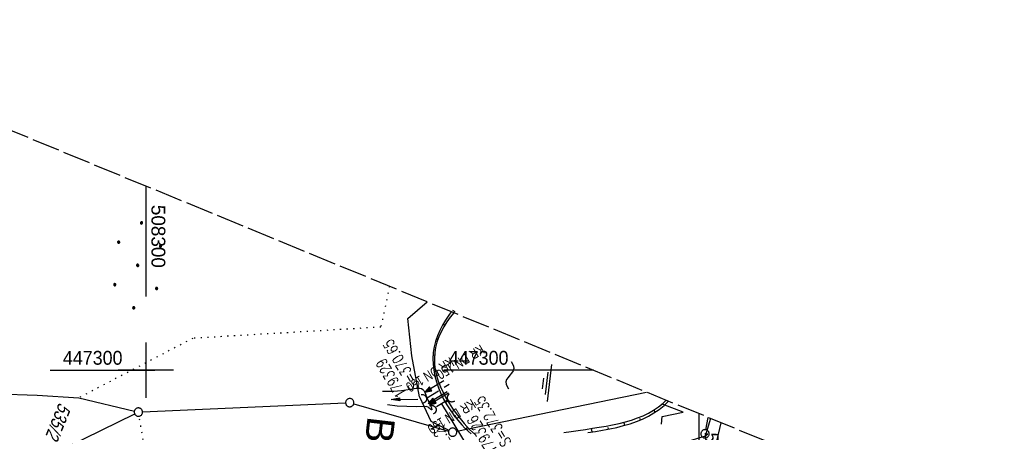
# Model space of a CAD drawing. Extents: x 507875 to 508634, y 446340 to 447363.
# Tile 68 of 71: x 508277 to 508455, y 447289 to 447363. Entities that reach past the tile are written whole.
import ezdxf

# ---------------------------------------------------------------- set-up
doc = ezdxf.new("R2010")
doc.units = 0
doc.header["$LTSCALE"] = 10
doc.header["$MEASUREMENT"] = 0
for name, pattern in [('ACAD_ISO16W100', [73, 15, -6.5, 15, -6.5, 15, -7, 1, -7]), ('AUSGEZOGEN', [0]), ('LT00', [0]), ('LT14', [0.6, 0.5, -0.1]), ('PUNKTX2_STR', [0.6, 0.1, -0.5]), ('STRICHLINIE2', [0.375, 0.25, -0.125])]:
    doc.linetypes.add(name, pattern=pattern)
doc.layers.get('0').update_dxf_attribs({"linetype": 'LT00'})
for name, color, linetype in [('--EK_Halt-Pfeil', 4, 'LT00'), ('--EK_Haltung', 7, 'STRICHLINIE2'), ('--EK_Haltung-Text', 140, 'LT00'), ('--EK_RRB', 181, 'LT00'), ('--EK_RRB_SYMB', 181, 'LT00'), ('--EK_Schacht-Text', 5, 'LT00'), ('--EL_DFK_AB_L', 21, 'LT00'), ('--EL_DFK_AB_P', 7, 'LT00'), ('--EL_Halt-Pfeil', 4, 'LT00'), ('--EL_Haltung', 182, 'STRICHLINIE2'), ('--EL_Haltung-Text', 182, 'LT00'), ('--WASSER_NUTZUNG', 180, 'Continuous'), ('AS_TEXT_A', 152, 'Continuous'), ('BAB-KABEL', 220, 'ACAD_ISO16W100'), ('DFK_AB_L', 21, 'LT00'), ('DFK_AB_P', 7, 'LT00'), ('DFK_FLUR_NR', 250, 'LT00'), ('DFK_GZPKT', 250, 'LT00'), ('DFK_KATASTER', 250, 'LT00'), ('DFK_NUTZUNG', 250, 'LT00'), ('DFK_NUTZUNGSGRENZE', 70, 'PUNKTX2_STR'), ('PFEIL', 140, 'AUSGEZOGEN'), ('V126_BOESCH', 250, 'LT00'), ('V126_BOSCHUNG', 250, 'LT00'), ('V126_GRABEN', 250, 'LT00'), ('V126_RASTER', 250, 'LT00'), ('V126_UK_DURCH', 182, 'LT00'), ('V126_ZAUN', 40, 'LT00'), ('V127_BOESCH', 250, 'LT00'), ('V127_BOSCHUNG', 250, 'LT00'), ('V127_GRABEN', 250, 'LT00'), ('V127_RASTER', 250, 'LT00'), ('V127_UK_DURCH', 182, 'LT00'), ('V127_ZAUN', 40, 'LT00')]:
    doc.layers.add(name, color=color, linetype=linetype)
doc.layers.add('-BLATT_127-RAND', color=7, linetype='LT14', plot=False)
doc.styles.add('Arial', font='ARIAL.TTF')
doc.styles.add('Haltungsbeschriftung', font='ARIAL.TTF', dxfattribs={"width": 0.75})
doc.styles.add('schachtbeschriftung', font='romans.shx', dxfattribs={"width": 0.75, "height": 2})
doc.styles.get("Standard").update_dxf_attribs({"font": 'ARIAL.TTF'})

# ---------------------------------------------------------------- blocks, each defined once
blk = doc.blocks.new('SYMB7010')
at = {"color": 0, "linetype": 'ByBlock'}
for points in [[(-0.031408, 0.499213), (-0.093728, 0.49134), (-0.15457, 0.475719), (-0.212975, 0.452595), (-0.268021, 0.422333), (-0.31884, 0.385411), (-0.36463, 0.342411), (-0.40467, 0.29401), (-0.438329, 0.240973), (-0.465074, 0.184136), (-0.484486, 0.124395), (-0.496256, 0.062692), (-0.5002, 0)], [(-0.5002, 0), (-0.496256, -0.062692), (-0.484486, -0.124395), (-0.465075, -0.184136), (-0.438329, -0.240973), (-0.404671, -0.29401), (-0.36463, -0.342411), (-0.31884, -0.385411), (-0.268021, -0.422333), (-0.212975, -0.452595), (-0.154571, -0.475719), (-0.093728, -0.49134), (-0.031408, -0.499213), (0.031408, -0.499213)], [(0.5002, 0), (0.496256, 0.062692), (0.484485, 0.124395), (0.465074, 0.184136), (0.438329, 0.240973), (0.40467, 0.29401), (0.36463, 0.342411), (0.31884, 0.385411), (0.268021, 0.422333), (0.212975, 0.452595), (0.15457, 0.475719), (0.093728, 0.49134), (0.031408, 0.499213), (-0.031408, 0.499213)], [(0.031408, -0.499213), (0.093728, -0.491341), (0.15457, -0.475719), (0.212975, -0.452595), (0.268021, -0.422333), (0.31884, -0.385411), (0.36463, -0.342411), (0.404671, -0.294011), (0.438329, -0.240974), (0.465075, -0.184136), (0.484486, -0.124395), (0.496256, -0.062692), (0.500201, 0)]]:
    blk.add_lwpolyline(points, dxfattribs=at)
blk = doc.blocks.new('SYMB7222')
at = {"color": 0, "linetype": 'ByBlock'}
blk.add_line((0, 0.185), (-0.11, -0.185), dxfattribs=at)
blk.add_lwpolyline([(0.25, -0.185), (0.11, -0.185), (0, 0.185)], dxfattribs=at)
blk = doc.blocks.new('Ackerland7')
at = {"layer": 'DFK_NUTZUNG', "color": 0, "linetype": 'ByBlock'}
for p, q in [((-4, 3.93), (-4, 3.67)), ((-3.95, 3.63), (-3.95, 3.97)), ((-3.9, 3.99), (-3.9, 3.61)), ((-3.85, 3.6), (-3.85, 4)), ((-3.8, 3.99), (-3.8, 3.61)), ((-3.75, 3.63), (-3.75, 3.97)), ((-3.7, 3.93), (-3.7, 3.67)), ((-3.65, 3.8), (-3.65, 3.8)), ((3.7, 3.93), (3.7, 3.67)), ((3.75, 3.63), (3.75, 3.97)), ((3.8, 3.99), (3.8, 3.61)), ((3.85, 3.6), (3.85, 4)), ((3.9, 3.99), (3.9, 3.61)), ((3.95, 3.63), (3.95, 3.97)), ((4, 3.93), (4, 3.67)), ((4.05, 3.8), (4.05, 3.8)), ((-7.85, 0.13), (-7.85, -0.13)), ((-7.8, -0.17), (-7.8, 0.17)), ((-7.75, 0.19), (-7.75, -0.19)), ((-7.7, -0.2), (-7.7, 0.2)), ((-7.65, 0.19), (-7.65, -0.19)), ((-7.6, -0.17), (-7.6, 0.17)), ((-7.55, 0.13), (-7.55, -0.13)), ((-7.5, 0), (-7.5, 0)), ((-0.15, 0.13), (-0.15, -0.13)), ((-0.1, -0.17), (-0.1, 0.17)), ((-0.05, 0.19), (-0.05, -0.19)), ((0, -0.2), (0, 0.2)), ((0.05, 0.19), (0.05, -0.19)), ((0.1, -0.17), (0.1, 0.17)), ((0.15, 0.13), (0.15, -0.13)), ((0.2, 0), (0.2, 0)), ((7.55, 0.13), (7.55, -0.13)), ((7.6, -0.17), (7.6, 0.17)), ((7.65, 0.19), (7.65, -0.19)), ((7.7, -0.2), (7.7, 0.2)), ((7.75, 0.19), (7.75, -0.19)), ((7.8, -0.17), (7.8, 0.17)), ((7.85, 0.13), (7.85, -0.13)), ((7.9, 0), (7.9, 0)), ((-4, -3.67), (-4, -3.93)), ((-3.95, -3.97), (-3.95, -3.63)), ((-3.9, -3.61), (-3.9, -3.99)), ((-3.85, -4), (-3.85, -3.6)), ((-3.8, -3.61), (-3.8, -3.99)), ((-3.75, -3.97), (-3.75, -3.63)), ((-3.7, -3.67), (-3.7, -3.93)), ((-3.65, -3.8), (-3.65, -3.8)), ((3.7, -3.67), (3.7, -3.93)), ((3.75, -3.97), (3.75, -3.63)), ((3.8, -3.61), (3.8, -3.99)), ((3.85, -4), (3.85, -3.6)), ((3.9, -3.61), (3.9, -3.99)), ((3.95, -3.97), (3.95, -3.63)), ((4, -3.67), (4, -3.93)), ((4.05, -3.8), (4.05, -3.8))]:
    blk.add_line(p, q, dxfattribs=at)
for points in [[(-3.65, 3.8), (-3.67, 3.89), (-3.73, 3.96), (-3.81, 3.99), (-3.89, 3.99), (-3.97, 3.96), (-4.03, 3.89), (-4.05, 3.8), (-4.03, 3.71), (-3.97, 3.64), (-3.89, 3.6), (-3.81, 3.6), (-3.73, 3.64), (-3.67, 3.71), (-3.65, 3.8)], [(4.05, 3.8), (4.03, 3.89), (3.97, 3.96), (3.89, 3.99), (3.81, 3.99), (3.73, 3.96), (3.67, 3.89), (3.65, 3.8), (3.67, 3.71), (3.73, 3.64), (3.81, 3.61), (3.89, 3.61), (3.97, 3.64), (4.03, 3.71), (4.05, 3.8)], [(-7.5, 0), (-7.52, 0.09), (-7.58, 0.16), (-7.66, 0.19), (-7.74, 0.19), (-7.82, 0.16), (-7.88, 0.09), (-7.9, 0)], [(0.2, 0), (0.18, 0.09), (0.12, 0.16), (0.04, 0.19), (-0.04, 0.19), (-0.12, 0.16), (-0.18, 0.09), (-0.2, 0)], [(-0.2, 0), (-0.18, -0.09), (-0.12, -0.16), (-0.04, -0.19), (0.04, -0.19), (0.12, -0.16), (0.18, -0.09), (0.2, 0)], [(7.9, 0), (7.88, 0.09), (7.82, 0.16), (7.74, 0.19), (7.66, 0.19), (7.58, 0.16), (7.52, 0.09), (7.5, 0)], [(7.5, 0), (7.52, -0.09), (7.58, -0.16), (7.66, -0.19), (7.74, -0.19), (7.82, -0.16), (7.88, -0.09), (7.9, 0)], [(-7.9, 0), (-7.88, -0.09), (-7.82, -0.16), (-7.74, -0.19), (-7.66, -0.19), (-7.58, -0.16), (-7.52, -0.09), (-7.5, 0)], [(-3.65, -3.8), (-3.67, -3.71), (-3.73, -3.64), (-3.81, -3.61), (-3.89, -3.61), (-3.97, -3.64), (-4.03, -3.71), (-4.05, -3.8), (-4.03, -3.89), (-3.97, -3.96), (-3.89, -3.99), (-3.81, -3.99), (-3.73, -3.96), (-3.67, -3.89), (-3.65, -3.8)], [(4.05, -3.8), (4.03, -3.71), (3.97, -3.64), (3.89, -3.61), (3.81, -3.61), (3.73, -3.64), (3.67, -3.71), (3.65, -3.8), (3.67, -3.89), (3.73, -3.96), (3.81, -3.99), (3.89, -3.99), (3.97, -3.96), (4.03, -3.89), (4.05, -3.8)]]:
    blk.add_lwpolyline(points, dxfattribs=at)
blk = doc.blocks.new('SYMB0003')
at = {"color": 0, "linetype": 'ByBlock'}
for p, q in [((-0.015712, 0), (0.010166, 0.012015)), ((0, -0.021257), (-0.015712, 0)), ((0.010166, 0.012015), (0, -0.021257))]:
    blk.add_line(p, q, dxfattribs=at)
for points in [[(-0.031395, 0.499013), (-0.093691, 0.491144), (-0.154509, 0.475528), (-0.21289, 0.452414), (-0.267913, 0.422164), (-0.318712, 0.385257), (-0.364484, 0.342274), (-0.404509, 0.293893), (-0.438154, 0.240877), (-0.464888, 0.184062), (-0.484292, 0.124345), (-0.496058, 0.062667), (-0.5, 0)], [(-0.5, 0), (-0.496058, -0.062667), (-0.484292, -0.124345), (-0.464888, -0.184062), (-0.438154, -0.240877), (-0.404509, -0.293893), (-0.364485, -0.342274), (-0.318712, -0.385257), (-0.267914, -0.422164), (-0.21289, -0.452414), (-0.154509, -0.475529), (-0.093691, -0.491144), (-0.031395, -0.499014), (0.031395, -0.499014)], [(0.5, 0), (0.496057, 0.062667), (0.484292, 0.124345), (0.464888, 0.184062), (0.438153, 0.240877), (0.404509, 0.293893), (0.364484, 0.342274), (0.318712, 0.385257), (0.267913, 0.422164), (0.21289, 0.452414), (0.154509, 0.475528), (0.093691, 0.491144), (0.031395, 0.499013), (-0.031395, 0.499013)], [(0.031395, -0.499014), (0.093691, -0.491144), (0.154509, -0.475529), (0.21289, -0.452414), (0.267914, -0.422164), (0.318712, -0.385257), (0.364485, -0.342274), (0.404509, -0.293893), (0.438154, -0.240877), (0.464889, -0.184062), (0.484292, -0.124345), (0.496058, -0.062667), (0.5, 0)]]:
    blk.add_lwpolyline(points, dxfattribs=at)
blk = doc.blocks.new('Pfreil3')
at = {"layer": 'PFEIL'}
blk.add_hatch(color=256, dxfattribs=at).paths.add_polyline_path([(-1.55, 0.27), (-1.55, -0.27), (0, 0)])
for p, q in [((-1.55, 0), (-4.83, 0)), ((-1.55, -0.27), (-1.55, 0.27)), ((-1.55, 0.27), (0, 0)), ((0, 0), (-1.55, -0.27))]:
    blk.add_line(p, q, dxfattribs=at)
blk = doc.blocks.new('SYMB1107')
at = {"color": 0, "linetype": 'ByBlock'}
for points in [[(-0.2, 0), (-0.196157, 0.039018), (-0.184776, 0.076537), (-0.166294, 0.111114), (-0.141421, 0.141421), (-0.111114, 0.166294), (-0.076537, 0.184776), (-0.039018, 0.196157), (0, 0.2)], [(0, 0.2), (0.039018, 0.196157), (0.076537, 0.184776), (0.111114, 0.166294), (0.141421, 0.141421), (0.166294, 0.111114), (0.184776, 0.076537), (0.196157, 0.039018), (0.2, 0)]]:
    blk.add_lwpolyline(points, dxfattribs=at)
blk = doc.blocks.new('SYMB7251')
at = {"color": 0, "linetype": 'ByBlock'}
for points in [[(-0.25, 0), (-0.208333, 0.028889), (-0.166667, 0.051111), (-0.125, 0.06), (-0.083333, 0.051111), (-0.041667, 0.028889), (0, 0)], [(0, 0), (0.041667, -0.028889), (0.083333, -0.051111), (0.125, -0.06), (0.166667, -0.051111), (0.208333, -0.028889), (0.25, 0)]]:
    blk.add_lwpolyline(points, dxfattribs=at)
blk = doc.blocks.new('SYMB0070')
at = {"color": 0, "linetype": 'ByBlock'}
for p, q in [((-0.5, 0), (0.2, 0)), ((0.5, 0), (0.2, 0.1)), ((0.2, 0.1), (0.2, 0)), ((0.468, 0), (0.21, 0.086)), ((0.21, 0.086), (0.21, -0.086)), ((0.21, -0.086), (0.468, 0)), ((0.22, -0.072), (0.437, 0)), ((0.23, -0.058), (0.405, 0)), ((0.24, -0.045), (0.374, 0)), ((0.342, 0), (0.25, 0.031)), ((0.25, 0.031), (0.25, -0.031)), ((0.25, -0.031), (0.342, 0)), ((0.26, -0.017), (0.31, 0)), ((0.27, -0.003), (0.279, 0))]:
    blk.add_line(p, q, dxfattribs=at)
for points in [[(0.2, 0), (0.2, -0.1), (0.5, 0)], [(0.437, 0), (0.22, 0.072), (0.22, -0.072)], [(0.405, 0), (0.23, 0.058), (0.23, -0.058)], [(0.374, 0), (0.24, 0.045), (0.24, -0.045)], [(0.31, 0), (0.26, 0.017), (0.26, -0.017)], [(0.279, 0), (0.27, 0.003), (0.27, -0.003)]]:
    blk.add_lwpolyline(points, dxfattribs=at)
blk = doc.blocks.new('WASSER2')
at = {"layer": '--EK_RRB_SYMB'}
for p, q in [((-0.335, 0), (0.335, 0)), ((-0.191, -0.054), (0.215, -0.054)), ((-0.071, -0.116), (0.123, -0.116))]:
    blk.add_line(p, q, dxfattribs=at)

msp = doc.modelspace()

# ---------------------------------------------------------------- linework, layer by layer
at = {"layer": '--EK_Haltung', "color": 81}
msp.add_line((508350.71, 447294.98), (508354.8, 447297.5), dxfattribs=at)
at = {"layer": '--EK_Haltung'}
msp.add_line((508354.63, 447294.68), (508352.28, 447293.25), dxfattribs=at)
at = {"layer": '--EK_Haltung-Text', "flags": 128}
msp.add_lwpolyline([(508350.76, 447276.44), (508360.53, 447282.34), (508353.46, 447293.97)], dxfattribs=at)
at = {"layer": '--EK_RRB'}
for points in [[(508355.18, 447310.56), (508354.73, 447309.96), (508354.13, 447309.06), (508353.59, 447308.13), (508353.11, 447307.18), (508352.69, 447306.21), (508352.35, 447305.22), (508352.1, 447304.22), (508351.93, 447303.2), (508351.86, 447302.14), (508351.88, 447301.08), (508352, 447300.01), (508352.21, 447298.95), (508352.5, 447297.89), (508352.86, 447296.84), (508353.3, 447295.8), (508353.8, 447294.79), (508354.36, 447293.79), (508354.98, 447292.83), (508355.64, 447291.89), (508356.36, 447290.99), (508357.11, 447290.13), (508357.64, 447289.56), (508358.2, 447289.03), (508358.77, 447288.52)], [(508379.87, 447288.75), (508381.21, 447288.95), (508382.52, 447289.17), (508383.81, 447289.42), (508385.07, 447289.69), (508386.29, 447290), (508387.48, 447290.35), (508388.63, 447290.75), (508389.74, 447291.2), (508390.79, 447291.71), (508391.79, 447292.29), (508392.74, 447292.94), (508393.62, 447293.66), (508394.4, 447294.43), (508394.41, 447294.43)]]:
    msp.add_lwpolyline(points, dxfattribs=at)
at = {"layer": '--EL_DFK_AB_L'}
msp.add_line((508401.17, 447289.27), (508401.58, 447291.48), dxfattribs=at)
at = {"layer": '--EL_Haltung'}
for p, q in [((508350.71, 447294.98), (508354.8, 447297.5)), ((508354.63, 447294.68), (508352.28, 447293.25))]:
    msp.add_line(p, q, dxfattribs=at)
at = {"layer": '-BLATT_127-RAND'}
msp.add_lwpolyline([(508226.91, 447363.29), (507875.2, 446507.77), (508282.15, 446340.47), (508633.86, 447195.99), (508226.91, 447363.29)], dxfattribs=at)
at = {"layer": 'BAB-KABEL', "ltscale": 0.03, "flags": 128}
msp.add_lwpolyline([(508403.91, 447290.53), (508402.03, 447282.82), (508386.1, 447280.45), (508366.68, 447274.03), (508361.37, 447269.7), (508361.66, 447256.67), (508362.44, 447209.01), (508362.58, 447196.37), (508363.06, 447183.59), (508362.05, 447181.3), (508353.7, 447155.98), (508356.39, 447152.75), (508357.89, 447150.94), (508345.99, 447106.96), (508319.98, 447031.32), (508314.89, 447014.99), (508307.5, 446987.6), (508299.95, 446957.55), (508297.33, 446948.16), (508293.93, 446941.35), (508287.31, 446931.65), (508277.45, 446917.5), (508268.65, 446905.43), (508266.72, 446901.97), (508263.92, 446896.05), (508236.79, 446838.25), (508218.67, 446798.75), (508182, 446732.5), (508173.76, 446722.03), (508158.32, 446691.58), (508134.64, 446653.79), (508129.8, 446634.85), (508127.62, 446632.93), (508117.24, 446626.48), (508107.49, 446619.07), (508101.7, 446595.11), (508091.07, 446575.78), (508081, 446555.55), (508070.49, 446543.96), (508052.78, 446538.01), (508053.27, 446532.87), (508054.03, 446526.66), (508053.05, 446512.52), (508031.72, 446493.74), (508025.76, 446492.1), (508020.21, 446489.1), (508016.01, 446486.75), (508018.85, 446477.05), (508018.71, 446455.03), (508018.06, 446449.03)], dxfattribs=at)
at = {"layer": 'DFK_AB_L'}
msp.add_line((508401.17, 447289.27), (508401.58, 447291.48), dxfattribs=at)
at = {"layer": 'DFK_KATASTER'}
for p, q in [((508347.31, 447309.33), (508350.8, 447312.36)), ((508348.05, 447302.58), (508347.31, 447309.33)), ((508349.43, 447295.22), (508348.05, 447302.58)), ((508272.34, 447295.8), (508280.35, 447295.53)), ((508356.15, 447288.98), (508390.43, 447296.07)), ((508280.35, 447295.53), (508287.85, 447295.01)), ((508287.85, 447295.01), (508297.91, 447292.62)), ((508299.39, 447292.48), (508336.08, 447294.11)), ((508349.43, 447295.22), (508351.51, 447290.82)), ((508337.55, 447293.94), (508354.7, 447289.03)), ((508272.09, 447279.5), (508297.97, 447292.12)), ((508351.51, 447290.82), (508354.75, 447289.17))]:
    msp.add_line(p, q, dxfattribs=at)
at = {"layer": 'DFK_NUTZUNGSGRENZE', "ltscale": 0.2}
for p, q in [((508344.01, 447315.15), (508342.45, 447307.79)), ((508342.45, 447307.79), (508308.47, 447305.76)), ((508308.47, 447305.76), (508287.85, 447295.01)), ((508311.8, 447215.28), (508298.77, 447291.71))]:
    msp.add_line(p, q, dxfattribs=at)
at = {"layer": 'V126_BOESCH'}
for points in [[(508355.18, 447310.56), (508354.73, 447309.96), (508354.13, 447309.06), (508353.59, 447308.13), (508353.11, 447307.18), (508352.69, 447306.21), (508352.35, 447305.22), (508352.1, 447304.22), (508351.93, 447303.2), (508351.86, 447302.14), (508351.88, 447301.08), (508352, 447300.01), (508352.21, 447298.95), (508352.5, 447297.89), (508352.86, 447296.84), (508353.3, 447295.8), (508353.8, 447294.79), (508354.36, 447293.79), (508354.98, 447292.83), (508355.64, 447291.89), (508356.36, 447290.99), (508357.11, 447290.13), (508357.64, 447289.56), (508358.2, 447289.03), (508358.77, 447288.52)], [(508355.61, 447310.38), (508354.98, 447309.57), (508354.38, 447308.72), (508353.83, 447307.84), (508353.35, 447306.94), (508352.93, 447306.01), (508352.59, 447305.07), (508352.34, 447304.11), (508352.18, 447303.15), (508352.12, 447302.12), (508352.16, 447301.1), (508352.29, 447300.07), (508352.52, 447299.04), (508352.83, 447298.02), (508353.22, 447297), (508353.68, 447296), (508354.2, 447295.02), (508354.77, 447294.05), (508355.39, 447293.1), (508356.06, 447292.18), (508356.76, 447291.28), (508357.48, 447290.41), (508357.98, 447289.85), (508358.49, 447289.31), (508359.01, 447288.81), (508359.55, 447288.35)], [(508375.54, 447288.77), (508376.84, 447288.96), (508378.13, 447289.15), (508379.41, 447289.33), (508380.67, 447289.52), (508381.91, 447289.71), (508383.14, 447289.92), (508384.33, 447290.15), (508385.5, 447290.41), (508386.64, 447290.69), (508387.74, 447291.02), (508388.81, 447291.39), (508389.83, 447291.8), (508390.81, 447292.28), (508391.74, 447292.81), (508392.62, 447293.41), (508393.45, 447294.08), (508393.99, 447294.6)], [(508379.87, 447288.75), (508381.21, 447288.95), (508382.52, 447289.17), (508383.81, 447289.42), (508385.07, 447289.69), (508386.29, 447290), (508387.48, 447290.35), (508388.63, 447290.75), (508389.74, 447291.2), (508390.79, 447291.71), (508391.79, 447292.29), (508392.74, 447292.94), (508393.62, 447293.66), (508394.4, 447294.43), (508394.41, 447294.43)]]:
    msp.add_lwpolyline(points, dxfattribs=at)
at = {"layer": 'V126_BOSCHUNG'}
for p, q in [((508355.41, 447310.88), (508355.79, 447310.59)), ((508353.73, 447308.37), (508353.89, 447308.29)), ((508352.49, 447305.65), (508352.76, 447305.56)), ((508351.89, 447302.76), (508352.02, 447302.75)), ((508352.04, 447299.8), (508352.34, 447299.85)), ((508352.83, 447296.92), (508353.01, 447296.99)), ((508354.13, 447294.19), (508354.54, 447294.43)), ((508394.35, 447294.37), (508394.2, 447294.51)), ((508392.04, 447292.45), (508391.78, 447292.83)), ((508355.8, 447291.69), (508356, 447291.84)), ((508386.52, 447290.06), (508386.36, 447290.62)), ((508389.38, 447291.05), (508389.27, 447291.29)), ((508357.79, 447289.42), (508358.09, 447289.73)), ((508380.62, 447288.86), (508380.51, 447289.49)), ((508383.59, 447289.37), (508383.52, 447289.68))]:
    msp.add_line(p, q, dxfattribs=at)
at = {"layer": 'V126_GRABEN'}
msp.add_lwpolyline([(508342.76, 447296.2), (508343.42, 447296.2), (508344.09, 447296.21), (508344.78, 447296.23), (508345.48, 447296.27), (508346.2, 447296.34), (508346.95, 447296.44), (508347.74, 447296.58), (508348.11, 447296.65), (508348.49, 447296.73), (508348.85, 447296.78), (508349.2, 447296.8), (508349.51, 447296.78), (508349.8, 447296.7), (508350.04, 447296.54), (508350.2, 447296.35), (508350.33, 447296.11), (508350.45, 447295.84), (508350.55, 447295.56), (508350.65, 447295.29), (508350.8, 447294.94), (508350.96, 447294.62), (508351.13, 447294.31), (508351.29, 447293.98), (508351.44, 447293.61), (508351.58, 447293.2), (508351.61, 447293.07), (508351.64, 447292.95), (508351.64, 447292.87), (508351.59, 447292.84), (508351.49, 447292.9), (508351.35, 447293.02), (508351.18, 447293.17), (508351, 447293.31), (508350.82, 447293.41), (508350.64, 447293.45), (508348.9, 447293.4), (508347.15, 447293.43), (508345.41, 447293.55), (508343.67, 447293.75)], dxfattribs=at)
at = {"layer": 'V126_RASTER'}
for p, q in [((508300, 447305), (508300, 447295)), ((508282.7, 447300), (508301.6, 447300))]:
    msp.add_line(p, q, dxfattribs=at)
at = {"layer": 'V126_ZAUN'}
msp.add_lwpolyline([(508402.01, 447291.31), (508401.04, 447288.09), (508394.81, 447286.15)], dxfattribs=at)
at = {"layer": 'V127_BOESCH'}
for points in [[(508355.18, 447310.56), (508354.73, 447309.96), (508354.13, 447309.06), (508353.59, 447308.13), (508353.11, 447307.18), (508352.69, 447306.21), (508352.35, 447305.22), (508352.1, 447304.22), (508351.93, 447303.2), (508351.86, 447302.14), (508351.88, 447301.08), (508352, 447300.01), (508352.21, 447298.95), (508352.5, 447297.89), (508352.86, 447296.84), (508353.3, 447295.8), (508353.8, 447294.79), (508354.36, 447293.79), (508354.98, 447292.83), (508355.64, 447291.89), (508356.36, 447290.99), (508357.11, 447290.13), (508357.64, 447289.56), (508358.2, 447289.03), (508358.77, 447288.52)], [(508355.61, 447310.38), (508354.98, 447309.57), (508354.38, 447308.72), (508353.83, 447307.84), (508353.35, 447306.94), (508352.93, 447306.01), (508352.59, 447305.07), (508352.34, 447304.11), (508352.18, 447303.15), (508352.12, 447302.12), (508352.16, 447301.1), (508352.29, 447300.07), (508352.52, 447299.04), (508352.83, 447298.02), (508353.22, 447297), (508353.68, 447296), (508354.2, 447295.02), (508354.77, 447294.05), (508355.39, 447293.1), (508356.06, 447292.18), (508356.76, 447291.28), (508357.48, 447290.41), (508357.98, 447289.85), (508358.49, 447289.31), (508359.01, 447288.81), (508359.55, 447288.35)], [(508375.54, 447288.77), (508376.84, 447288.96), (508378.13, 447289.15), (508379.41, 447289.33), (508380.67, 447289.52), (508381.91, 447289.71), (508383.14, 447289.92), (508384.33, 447290.15), (508385.5, 447290.41), (508386.64, 447290.69), (508387.74, 447291.02), (508388.81, 447291.39), (508389.83, 447291.8), (508390.81, 447292.28), (508391.74, 447292.81), (508392.62, 447293.41), (508393.45, 447294.08), (508393.99, 447294.6)], [(508379.87, 447288.75), (508381.21, 447288.95), (508382.52, 447289.17), (508383.81, 447289.42), (508385.07, 447289.69), (508386.29, 447290), (508387.48, 447290.35), (508388.63, 447290.75), (508389.74, 447291.2), (508390.79, 447291.71), (508391.79, 447292.29), (508392.74, 447292.94), (508393.62, 447293.66), (508394.4, 447294.43), (508394.41, 447294.43)]]:
    msp.add_lwpolyline(points, dxfattribs=at)
at = {"layer": 'V127_BOSCHUNG'}
for p, q in [((508353.73, 447308.37), (508353.89, 447308.29)), ((508352.49, 447305.65), (508352.76, 447305.56)), ((508351.89, 447302.76), (508352.02, 447302.75)), ((508352.04, 447299.8), (508352.34, 447299.85)), ((508352.83, 447296.92), (508353.01, 447296.99)), ((508354.13, 447294.19), (508354.54, 447294.43)), ((508394.35, 447294.37), (508394.2, 447294.51)), ((508392.04, 447292.45), (508391.78, 447292.83)), ((508355.8, 447291.69), (508356, 447291.84)), ((508386.52, 447290.06), (508386.36, 447290.62)), ((508389.38, 447291.05), (508389.27, 447291.29)), ((508357.79, 447289.42), (508358.09, 447289.73)), ((508380.62, 447288.86), (508380.51, 447289.49)), ((508383.59, 447289.37), (508383.52, 447289.68))]:
    msp.add_line(p, q, dxfattribs=at)
at = {"layer": 'V127_GRABEN'}
msp.add_lwpolyline([(508342.76, 447296.2), (508343.42, 447296.2), (508344.09, 447296.21), (508344.78, 447296.23), (508345.48, 447296.27), (508346.2, 447296.34), (508346.95, 447296.44), (508347.74, 447296.58), (508348.11, 447296.65), (508348.49, 447296.73), (508348.85, 447296.78), (508349.2, 447296.8), (508349.51, 447296.78), (508349.8, 447296.7), (508350.04, 447296.54), (508350.2, 447296.35), (508350.33, 447296.11), (508350.45, 447295.84), (508350.55, 447295.56), (508350.65, 447295.29), (508350.8, 447294.94), (508350.96, 447294.62), (508351.13, 447294.31), (508351.29, 447293.98), (508351.44, 447293.61), (508351.58, 447293.2), (508351.61, 447293.07), (508351.64, 447292.95), (508351.64, 447292.87), (508351.59, 447292.84), (508351.49, 447292.9), (508351.35, 447293.02), (508351.18, 447293.17), (508351, 447293.31), (508350.82, 447293.41), (508350.64, 447293.45), (508348.9, 447293.4), (508347.15, 447293.43), (508345.41, 447293.55), (508343.67, 447293.75)], dxfattribs=at)
at = {"layer": 'V127_RASTER'}
for p, q in [((508300, 447333.25), (508300, 447313.31)), ((508300, 447305), (508300, 447295)), ((508305, 447300), (508295, 447300)), ((508305, 447300), (508295, 447300)), ((508380.87, 447300), (508353.85, 447300)), ((508400, 447272.2), (508400, 447292.13))]:
    msp.add_line(p, q, dxfattribs=at)
at = {"layer": 'V127_ZAUN'}
msp.add_lwpolyline([(508402.01, 447291.31), (508401.04, 447288.09), (508394.81, 447286.15)], dxfattribs=at)

# ---------------------------------------------------------------- block references
at = {"layer": '--EK_Halt-Pfeil', "xscale": 4.000000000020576, "yscale": 4, "zscale": 4, "rotation": 211.2145200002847}
for p in [(508352.12, 447297.07), (508352.71, 447295.05)]:
    msp.add_blockref('SYMB0070', p, dxfattribs=at)
at = {"layer": '--EK_RRB_SYMB', "xscale": 10.00000000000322, "yscale": 9.99999999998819, "zscale": 10, "rotation": 263.3761659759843}
msp.add_blockref('WASSER2', (508372.91, 447297.72), dxfattribs=at)
at = {"layer": '--EL_DFK_AB_P', "xscale": 1.500000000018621, "yscale": 1.5, "zscale": 1.5, "rotation": 264.7377099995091}
msp.add_blockref('SYMB0003', (508401.03, 447288.53), dxfattribs=at)
at = {"layer": '--EL_Halt-Pfeil', "xscale": 4.000000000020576, "yscale": 4, "zscale": 4, "rotation": 211.2145200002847}
for p in [(508352.12, 447297.07), (508352.94, 447294.82)]:
    msp.add_blockref('SYMB0070', p, dxfattribs=at)
at = {"layer": '--WASSER_NUTZUNG', "xscale": 9.999999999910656, "yscale": 10.00000000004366, "zscale": 10, "rotation": 264.7377}
msp.add_blockref('SYMB7251', (508365.76, 447299.11), dxfattribs=at)
at = {"layer": 'DFK_AB_P', "xscale": 1.500000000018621, "yscale": 1.5, "zscale": 1.5, "rotation": 264.7377099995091}
msp.add_blockref('SYMB0003', (508401.03, 447288.53), dxfattribs=at)
at = {"layer": 'DFK_GZPKT', "xscale": 1.500000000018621, "yscale": 1.5, "zscale": 1.5, "rotation": 264.7377099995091}
for p in [(508336.83, 447294.15), (508298.64, 447292.45), (508355.42, 447288.83)]:
    msp.add_blockref('SYMB7010', p, dxfattribs=at)
at = {"layer": 'DFK_NUTZUNG', "rotation": 264.7376999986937}
msp.add_blockref('Ackerland7', (508298.5, 447318.94), dxfattribs=at)
at = {"layer": 'DFK_NUTZUNG', "xscale": 10.00000000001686, "yscale": 10, "zscale": 10, "rotation": 264.7377100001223}
msp.add_blockref('SYMB7222', (508395.21, 447292.58), dxfattribs=at)
at = {"layer": 'PFEIL', "rotation": 180.5507253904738}
msp.add_blockref('Pfreil3', (508344.3, 447294.72), dxfattribs=at)
at = {"layer": 'V126_UK_DURCH', "zscale": 4}
for p, xscale, yscale, rotation in [((508349.92, 447294.84), 3.999999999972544, 4, 280), ((508355.28, 447295.07), 4.000000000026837, 4, 126.0150765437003), ((508351.64, 447292.87), 3.999999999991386, 4.000000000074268, 294.2396086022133)]:
    msp.add_blockref('SYMB1107', p, dxfattribs=dict(at, xscale=xscale, yscale=yscale, rotation=rotation))
at = {"layer": 'V127_UK_DURCH', "zscale": 4}
for p, xscale, yscale, rotation in [((508349.92, 447294.84), 4.000000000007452, 4.000000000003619, 281.3908610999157), ((508355.28, 447295.07), 3.999999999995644, 3.999999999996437, 120), ((508351.64, 447292.87), 4, 4, 290.0000000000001)]:
    msp.add_blockref('SYMB1107', p, dxfattribs=dict(at, xscale=xscale, yscale=yscale, rotation=rotation))

# ---------------------------------------------------------------- texts
at = {"layer": '--EK_Haltung-Text', "style": 'Haltungsbeschriftung', "width": 0.75}
msp.add_text('KR DN 150', height=1.8, rotation=-148.7855, dxfattribs=at).set_placement((508360.45, 447304.73))
at = {"layer": '--EK_Schacht-Text', "style": 'schachtbeschriftung', "width": 0.75}
for s, rotation, p in [('S=370.65', -238.8477, (508349.59, 447297.26)), ('179329', -238.8477, (508347.12, 447295.77)), ('S=372.35', -238.7855, (508366.1, 447287)), ('179326', -238.7855, (508363.63, 447285.51)), ('S=372.21', -238.8477, (508358.07, 447282.33))]:
    msp.add_text(s, height=2, rotation=rotation, dxfattribs=at).set_placement(p)
at = {"layer": '--EL_Haltung-Text', "style": 'Haltungsbeschriftung', "width": 0.75}
for p in [(508354.94, 447302.44), (508358.84, 447294.88)]:
    msp.add_text('KR DN 150', height=1.8, rotation=-148.7855, dxfattribs=at).set_placement(p)
at = {"layer": 'AS_TEXT_A', "insert": (508345.05, 447291.24), "char_height": 5, "attachment_point": 1, "rotation": 263.3832, "style": 'Arial'}
msp.add_mtext('Brücklhof', dxfattribs=at)
at = {"layer": 'DFK_FLUR_NR', "oblique": 13.754, "width": 0.75}
msp.add_text('535/2', height=2.5, rotation=247.6521, dxfattribs=at).set_placement((508284.32, 447294.3))
at = {"layer": 'V126_RASTER', "width": 0.924}
msp.add_text(' 447300', height=2.5, rotation=0.0003, dxfattribs=at).set_placement((508284.1, 447301))
at = {"layer": 'V127_RASTER'}
for s, rotation, width, p in [(' 508300', -89.9984, 0.976, (508301, 447330.81)), (' 447300', 0.0016, 0.924, (508353.85, 447301)), (' 508400', -89.9984, 0.951, (508401, 447289.7))]:
    msp.add_text(s, height=2.5, rotation=rotation, dxfattribs=dict(at, width=width)).set_placement(p)

doc.saveas('drawing.dxf')
